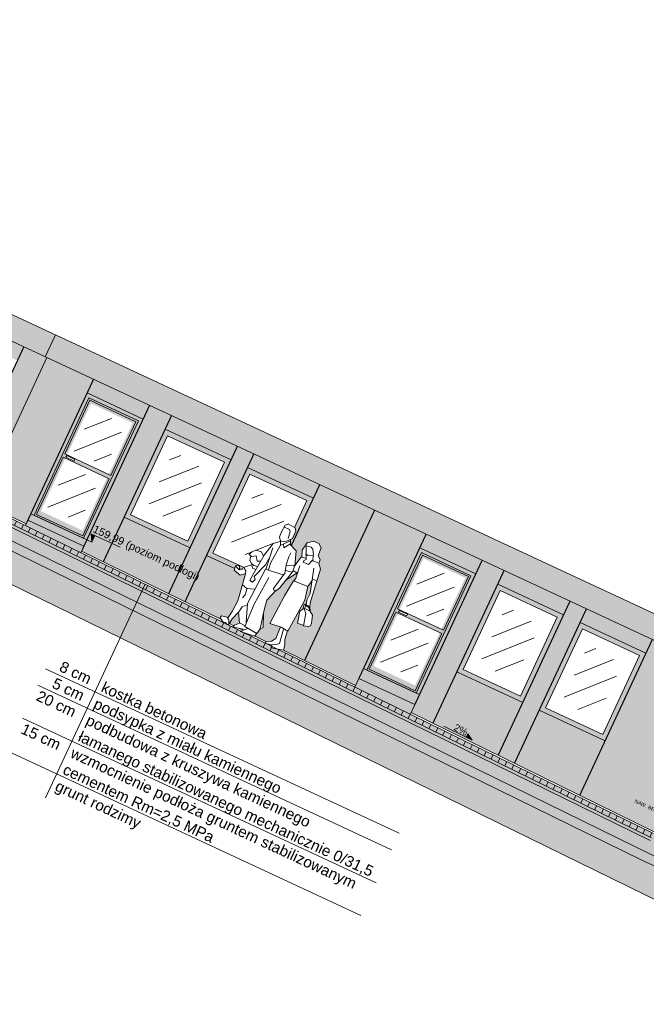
# Model space of a CAD drawing. Header units: millimetres. Extents: x 1962 to 3194, y -795 to -219.
# Tile 103 of 256: x 2353 to 2364, y -432 to -416. Entities that reach past the tile are written whole.
import ezdxf

# ---------------------------------------------------------------- set-up
doc = ezdxf.new("R2010")
doc.units = ezdxf.units.MM
doc.layers.get('0').update_dxf_attribs({"lineweight": 5})
for name, color, linetype, lineweight in [('A_elewacje kolorystyka', 252, 'Continuous', 9), ('A_flagi przekrojowe', 92, 'Continuous', 9), ('A_hatch nawierzchnia', 253, 'Continuous', 9), ('A_hatch przekroje', 125, 'Continuous', 9), ('A_koty wysokośc.', 53, 'Continuous', 9), ('A_ludzie', 53, 'Continuous', 9), ('A_obiekty trybuny', 126, 'Continuous', 9), ('A_przekrojowe', 42, 'Continuous', 9), ('A_widok', 142, 'Continuous', 9)]:
    doc.layers.add(name, color=color, linetype=linetype, lineweight=lineweight)
doc.styles.get("Standard").update_dxf_attribs({"font": 'arial.ttf'})

# ---------------------------------------------------------------- blocks, each defined once
blk = doc.blocks.new('zw$572')
at = {"layer": 'A_koty wysokośc.'}
h = blk.add_hatch(color=256, dxfattribs=at)
h.dxf.hatch_style = 1
h.paths.add_polyline_path([(0.12, 0.072), (0, 0), (0.12, 0)])
blk.add_line((0.12, 0), (0.578, 0), dxfattribs=at)
blk.add_lwpolyline([(0.12, 0), (0.12, 0.072), (0, 0), (0.12, 0)], close=True, dxfattribs=at)
blk = doc.blocks.new('zw$CA91')
at = {"layer": 'A_koty wysokośc.'}
h = blk.add_hatch(color=256, dxfattribs=at)
h.dxf.hatch_style = 1
h.paths.add_polyline_path([(-0.45, 0.75), (0, 0), (0, 0.75)])
blk.add_lwpolyline([(2.87, 0.75), (-0.45, 0.75), (0, 0), (0, 0.75)], dxfattribs=at)
blk = doc.blocks.new('zw$607D')
at = {"layer": 'A_elewacje kolorystyka'}
h = blk.add_hatch(color=256, dxfattribs=at)
h.dxf.hatch_style = 1
h.paths.add_polyline_path([(-21.253, 3.275), (-21.253, 2.875), (-21.223, 2.875), (-18.695, 2.875), (-18.695, 3.275)])
h = blk.add_hatch(color=256, dxfattribs=at)
h.dxf.hatch_style = 1
h.paths.add_polyline_path([(-18.665, 2.875), (-6.269, 2.875), (-6.239, 2.875), (-6.239, 3.275), (-18.695, 3.275), (-18.695, 2.875)])
h = blk.add_hatch(color=9, dxfattribs=at)
h.dxf.hatch_style = 1
h.paths.add_polyline_path([(-21.223, 2.875), (-18.695, 2.875), (-18.665, 2.875), (-18.665, 0.425), (-18.765, 0.425), (-18.765, 1.325), (-18.815, 1.325), (-18.815, 1.3, 1), (-18.865, 1.3, 1), (-18.815, 1.3), (-18.815, 1.15, 1), (-18.865, 1.15, 1), (-18.815, 1.15), (-18.815, 0.425), (-19.085, 0.425), (-19.085, 2.625), (-20.105, 2.625), (-20.105, 0.425), (-20.165, 0.425), (-20.165, 0.289), (-21.223, 0.31)])
h = blk.add_hatch(color=9, dxfattribs=at)
h.dxf.hatch_style = 1
h.paths.add_polyline_path([(-18.665, 0.427), (-18.665, 0.259), (-17.816, 0.242), (-17.816, 0.309), (-17.816, 0.427), (-17.816, 2.627), (-17.816, 2.877), (-18.665, 2.877)])
h = blk.add_hatch(color=9, dxfattribs=at)
h.dxf.hatch_style = 1
h.paths.add_polyline_path([(-17.816, 2.627), (-16.796, 2.627), (-16.796, 2.877), (-17.816, 2.877)])
h = blk.add_hatch(color=9, dxfattribs=at)
h.dxf.hatch_style = 1
h.paths.add_polyline_path([(-16.796, 2.627), (-16.796, 0.427), (-16.796, 0.309), (-16.796, 0.221), (-16.396, 0.213), (-16.396, 1.027), (-16.396, 2.627), (-16.396, 2.877), (-16.796, 2.877)])
h = blk.add_hatch(color=9, dxfattribs=at)
h.dxf.hatch_style = 1
h.paths.add_polyline_path([(-16.396, 2.627), (-15.196, 2.627), (-15.196, 2.877), (-16.396, 2.877)])
h = blk.add_hatch(color=9, dxfattribs=at)
h.dxf.hatch_style = 1
h.paths.add_polyline_path([(-15.196, 2.627), (-15.196, 1.027), (-15.196, 0.189), (-14.896, 0.183), (-14.896, 1.027), (-14.896, 2.627), (-14.896, 2.877), (-15.196, 2.877)])
h = blk.add_hatch(color=9, dxfattribs=at)
h.dxf.hatch_style = 1
h.paths.add_polyline_path([(-14.896, 2.627), (-13.696, 2.627), (-13.696, 2.877), (-14.896, 2.877)])
h = blk.add_hatch(color=9, dxfattribs=at)
h.dxf.hatch_style = 1
h.paths.add_polyline_path([(-13.696, 2.877), (-12.696, 2.877), (-12.696, 0.139), (-13.085, 0.147), (-13.1, 0.227), (-13.139, 0.315), (-13.159, 0.461), (-13.149, 0.459), (-13.115, 1.041), (-13.161, 1.266), (-13.141, 1.388), (-13.078, 1.178), (-13.084, 1.054), (-13.062, 0.982), (-13.072, 0.983), (-13.094, 0.977), (-13.078, 0.905), (-13.11, 0.843), (-13.062, 0.646), (-12.954, 0.656), (-12.953, 0.651), (-12.879, 0.672), (-12.85, 0.698), (-12.853, 0.744), (-12.895, 0.868), (-12.965, 0.915), (-12.956, 0.915), (-12.988, 0.976), (-12.994, 0.976), (-13.013, 1.039), (-13.097, 1.614), (-13.161, 1.691), (-13.164, 1.753), (-13.226, 1.805), (-13.235, 1.94), (-13.299, 1.991), (-13.396, 1.986), (-13.479, 1.919), (-13.502, 1.774), (-13.459, 1.662), (-13.466, 1.66), (-13.504, 1.491), (-13.585, 1.722), (-13.696, 1.765), (-13.696, 2.627)])
h = blk.add_hatch(color=9, dxfattribs=at)
h.dxf.hatch_style = 1
h.paths.add_polyline_path([(-12.696, 0.139), (-11.758, 0.12), (-11.758, 0.248), (-11.758, 0.427), (-11.758, 2.627), (-11.758, 2.877), (-12.696, 2.877)])
h = blk.add_hatch(color=9, dxfattribs=at)
h.dxf.hatch_style = 1
h.paths.add_polyline_path([(-11.758, 2.627), (-10.738, 2.627), (-10.738, 2.877), (-11.758, 2.877)])
h = blk.add_hatch(color=9, dxfattribs=at)
h.dxf.hatch_style = 1
h.paths.add_polyline_path([(-10.738, 2.627), (-10.738, 0.427), (-10.738, 0.248), (-10.738, 0.1), (-10.338, 0.092), (-10.338, 1.027), (-10.338, 2.627), (-10.338, 2.877), (-10.738, 2.877)])
h = blk.add_hatch(color=9, dxfattribs=at)
h.dxf.hatch_style = 1
h.paths.add_polyline_path([(-10.338, 2.627), (-9.138, 2.627), (-9.138, 2.877), (-10.338, 2.877)])
h = blk.add_hatch(color=9, dxfattribs=at)
h.dxf.hatch_style = 1
h.paths.add_polyline_path([(-9.138, 2.627), (-9.138, 1.027), (-9.138, 0.068), (-8.838, 0.062), (-8.838, 1.027), (-8.838, 2.627), (-8.838, 2.877), (-9.138, 2.877)])
h = blk.add_hatch(color=9, dxfattribs=at)
h.dxf.hatch_style = 1
h.paths.add_polyline_path([(-8.838, 2.627), (-7.638, 2.627), (-7.638, 2.877), (-8.838, 2.877)])
h = blk.add_hatch(color=9, dxfattribs=at)
h.dxf.hatch_style = 1
h.paths.add_polyline_path([(-7.638, 2.627), (-7.638, 1.027), (-7.638, 0.037), (-6.269, 0.01), (-6.269, 2.877), (-7.638, 2.877)])
h = blk.add_hatch(color=251, dxfattribs=at)
h.dxf.hatch_style = 1
h.paths.add_polyline_path([(-17.816, 0.425), (-17.816, 2.625), (-16.796, 2.625), (-16.796, 0.425), (-16.856, 0.425), (-16.856, 2.565), (-17.756, 2.565), (-17.756, 0.425)])
h = blk.add_hatch(color=251, dxfattribs=at)
h.dxf.hatch_style = 1
h.paths.add_polyline_path([(-16.396, 1.025), (-16.396, 2.625), (-15.196, 2.625), (-15.196, 1.025)])
h.paths.add_polyline_path([(-16.316, 2.545), (-16.316, 1.105), (-15.276, 1.105), (-15.276, 2.545)], flags=16)
h.paths.add_polyline_path([(-16.296, 2.525), (-16.296, 1.125), (-15.296, 1.125), (-15.296, 2.525)], flags=0)
h = blk.add_hatch(color=251, dxfattribs=at)
h.dxf.hatch_style = 1
h.paths.add_polyline_path([(-14.896, 1.027), (-14.896, 2.627), (-13.696, 2.627), (-13.696, 1.765), (-13.726, 1.776), (-13.72, 1.784), (-13.743, 1.831), (-13.753, 1.852), (-13.726, 1.882), (-13.726, 2.012), (-13.765, 2.059), (-13.776, 2.06), (-13.776, 2.547), (-14.816, 2.547), (-14.816, 1.107), (-14.251, 1.107), (-14.26, 1.094), (-14.26, 1.073), (-14.298, 1.052), (-14.304, 1.044), (-14.324, 1.089), (-14.35, 1.099), (-14.389, 1.073), (-14.383, 1.027)])
h = blk.add_hatch(color=251, dxfattribs=at)
h.dxf.hatch_style = 1
h.paths.add_polyline_path([(-11.758, 0.425), (-11.758, 2.625), (-10.738, 2.625), (-10.738, 0.425), (-10.798, 0.425), (-10.798, 2.565), (-11.698, 2.565), (-11.698, 0.425)])
h.paths.add_polyline_path([(-11.658, 0.505), (-11.658, 2.525), (-10.838, 2.525), (-10.838, 0.505)])
h.paths.add_polyline_path([(-11.628, 0.535), (-11.628, 1.495), (-10.868, 1.495), (-10.868, 0.535)], flags=16)
h.paths.add_polyline_path([(-11.628, 2.495), (-11.628, 1.555), (-10.868, 1.555), (-10.868, 2.495)], flags=16)
h.paths.add_polyline_path([(-11.608, 1.545), (-11.608, 1.515), (-11.458, 1.515), (-11.458, 1.545)], flags=16)
h = blk.add_hatch(color=251, dxfattribs=at)
h.dxf.hatch_style = 1
h.paths.add_polyline_path([(-10.338, 1.025), (-10.338, 2.625), (-9.138, 2.625), (-9.138, 1.025)])
h.paths.add_polyline_path([(-10.258, 2.545), (-10.258, 1.105), (-9.218, 1.105), (-9.218, 2.545)], flags=16)
h.paths.add_polyline_path([(-10.238, 2.525), (-10.238, 1.125), (-9.238, 1.125), (-9.238, 2.525)], flags=0)
h = blk.add_hatch(color=251, dxfattribs=at)
h.dxf.hatch_style = 1
h.paths.add_polyline_path([(-8.838, 1.025), (-8.838, 2.625), (-7.638, 2.625), (-7.638, 1.025)])
h.paths.add_polyline_path([(-8.758, 2.545), (-8.758, 1.105), (-7.718, 1.105), (-7.718, 2.545)], flags=16)
h.paths.add_polyline_path([(-8.738, 2.525), (-8.738, 1.125), (-7.738, 1.125), (-7.738, 2.525)], flags=0)
h = blk.add_hatch(color=251, dxfattribs=at)
h.dxf.hatch_style = 1
h.paths.add_polyline_path([(-16.856, 0.425), (-16.856, 2.565), (-17.756, 2.565), (-17.756, 0.425)])
h.paths.add_polyline_path([(-17.716, 0.505), (-17.716, 2.525), (-16.896, 2.525), (-16.896, 0.505)], flags=16)
h.paths.add_polyline_path([(-17.716, 0.505), (-17.716, 2.525), (-16.896, 2.525), (-16.896, 0.505)], flags=0)
h.paths.add_polyline_path([(-17.686, 0.535), (-17.686, 1.495), (-16.926, 1.495), (-16.926, 0.535)], flags=0)
h.paths.add_polyline_path([(-17.686, 0.535), (-17.686, 1.495), (-16.926, 1.495), (-16.926, 0.535)], flags=0)
h.paths.add_polyline_path([(-17.686, 2.495), (-17.686, 1.555), (-16.926, 1.555), (-16.926, 2.495)], flags=0)
h.paths.add_polyline_path([(-17.686, 2.495), (-17.686, 1.555), (-16.926, 1.555), (-16.926, 2.495)], flags=0)
h.paths.add_polyline_path([(-17.666, 1.515), (-17.666, 1.545), (-17.516, 1.545), (-17.516, 1.515)], flags=0)
h.paths.add_polyline_path([(-17.666, 1.515), (-17.666, 1.545), (-17.516, 1.545), (-17.516, 1.515)], flags=0)
h = blk.add_hatch(color=251, dxfattribs=at)
h.dxf.hatch_style = 1
h.paths.add_polyline_path([(-17.716, 0.505), (-17.716, 2.525), (-16.896, 2.525), (-16.896, 0.505)])
h.paths.add_polyline_path([(-17.686, 0.535), (-17.686, 1.495), (-16.926, 1.495), (-16.926, 0.535)], flags=16)
h.paths.add_polyline_path([(-17.686, 2.495), (-17.686, 1.555), (-16.926, 1.555), (-16.926, 2.495)], flags=16)
h.paths.add_polyline_path([(-17.666, 1.545), (-17.666, 1.515), (-17.516, 1.515), (-17.516, 1.545)], flags=16)
h = blk.add_hatch(color=251, dxfattribs=at)
h.dxf.hatch_style = 1
h.paths.add_polyline_path([(-10.798, 0.425), (-10.798, 2.565), (-11.698, 2.565), (-11.698, 0.425)])
h.paths.add_polyline_path([(-11.658, 0.505), (-11.658, 2.525), (-10.838, 2.525), (-10.838, 0.505)], flags=16)
h.paths.add_polyline_path([(-11.658, 0.505), (-11.658, 2.525), (-10.838, 2.525), (-10.838, 0.505)], flags=0)
h.paths.add_polyline_path([(-11.628, 0.535), (-11.628, 1.495), (-10.868, 1.495), (-10.868, 0.535)], flags=0)
h.paths.add_polyline_path([(-11.628, 0.535), (-11.628, 1.495), (-10.868, 1.495), (-10.868, 0.535)], flags=0)
h.paths.add_polyline_path([(-11.628, 2.495), (-11.628, 1.555), (-10.868, 1.555), (-10.868, 2.495)], flags=0)
h.paths.add_polyline_path([(-11.628, 2.495), (-11.628, 1.555), (-10.868, 1.555), (-10.868, 2.495)], flags=0)
h.paths.add_polyline_path([(-11.608, 1.515), (-11.608, 1.545), (-11.458, 1.545), (-11.458, 1.515)], flags=0)
h.paths.add_polyline_path([(-11.608, 1.515), (-11.608, 1.545), (-11.458, 1.545), (-11.458, 1.515)], flags=0)
h = blk.add_hatch(color=9, dxfattribs=at)
h.dxf.hatch_style = 1
h.paths.add_polyline_path([(-13.682, 0.779), (-13.618, 0.98), (-13.611, 0.982), (-13.576, 1.048), (-13.536, 1.212), (-13.412, 1.405), (-13.399, 1.308), (-13.409, 1.251), (-13.416, 1.251), (-13.45, 0.967), (-13.473, 0.449), (-13.294, 0.473), (-13.28, 0.263), (-13.325, 0.195), (-13.409, 0.154), (-13.409, 0.153), (-13.607, 0.157), (-13.6, 0.217), (-13.585, 0.288), (-13.547, 0.344), (-13.643, 0.559), (-13.656, 0.614)])
h = blk.add_hatch(color=9, dxfattribs=at)
h.dxf.hatch_style = 1
h.paths.add_polyline_path([(-15.196, 0.189), (-15.196, 1.027), (-16.396, 1.027), (-16.396, 0.213)])
h = blk.add_hatch(color=9, dxfattribs=at)
h.dxf.hatch_style = 1
h.paths.add_polyline_path([(-14.223, 0.17), (-14.257, 0.193), (-14.25, 0.224), (-14.151, 0.243), (-14.141, 0.245), (-14.119, 0.364), (-14.109, 0.566), (-14.155, 0.835), (-14.186, 1.021), (-14.188, 1.028), (-14.257, 0.964), (-14.379, 1), (-14.383, 1.027), (-14.896, 1.027), (-14.896, 0.183)])
h = blk.add_hatch(color=9, dxfattribs=at)
h.dxf.hatch_style = 1
h.paths.add_polyline_path([(-9.138, 0.068), (-9.138, 1.027), (-10.338, 1.027), (-10.338, 0.092)])
h = blk.add_hatch(color=9, dxfattribs=at)
h.dxf.hatch_style = 1
h.paths.add_polyline_path([(-7.638, 0.037), (-7.638, 1.027), (-8.838, 1.027), (-8.838, 0.062)])
h = blk.add_hatch(color=251, dxfattribs=at)
h.dxf.hatch_style = 1
h.paths.add_polyline_path([(-17.816, 0.307), (-16.796, 0.307), (-16.796, 0.425), (-16.856, 0.425), (-17.756, 0.425), (-17.816, 0.425)])
h = blk.add_hatch(color=9, dxfattribs=at)
h.dxf.hatch_style = 1
h.paths.add_polyline_path([(-13.995, 0.165), (-13.99, 0.177), (-13.929, 0.245), (-14.02, 0.401), (-14.07, 0.255), (-14.08, 0.167)])
h = blk.add_hatch(color=251, dxfattribs=at)
h.dxf.hatch_style = 1
h.paths.add_polyline_path([(-11.758, 0.246), (-10.738, 0.246), (-10.738, 0.425), (-10.798, 0.425), (-11.698, 0.425), (-11.758, 0.425)])
h = blk.add_hatch(color=251, dxfattribs=at)
h.dxf.hatch_style = 1
h.paths.add_polyline_path([(-16.796, 0.189), (-16.796, 0.219), (-16.796, 0.307), (-17.816, 0.307), (-17.816, 0.239), (-17.816, 0.209)])
h = blk.add_hatch(color=251, dxfattribs=at)
h.dxf.hatch_style = 1
h.paths.add_polyline_path([(-10.738, 0.067), (-10.738, 0.097), (-10.738, 0.246), (-11.758, 0.246), (-11.758, 0.118), (-11.758, 0.088)])
at = {"layer": 'A_hatch nawierzchnia'}
h = blk.add_hatch(color=253, dxfattribs=at)
h.dxf.hatch_style = 2
h.paths.add_polyline_path([(-24.209, 0.34), (-24.209, 0.26), (-6.269, -0.1), (-6.269, -0.03), (-6.269, -0.02)])
at = {"layer": 'A_hatch przekroje'}
h = blk.add_hatch(dxfattribs=at)
h.set_pattern_fill('EARTH2', color=256, scale=0.03, angle=69.9782, style=2)
h.set_pattern_definition([(225, (-78.4693, 4.5083), (1e-16, -1.077631), [0.3429, -0.4191]), (225, (-78.2268, 4.2658), (1e-16, -1.077631), [0.3429, -0.4191]), (225, (-78.2861, 4.3251), (1e-16, -1.077631), [0.35052, -0.41148]), (225, (-78.34535, 4.3843), (1e-16, -1.077631), [0.35052, -0.41148]), (225, (-78.4046, 4.4436), (1e-16, -1.077631), [0.35052, -0.41148]), (225, (-78.4046, 4.9824), (1e-16, -1.077631), [0.3429, -0.4191]), (225, (-78.34535, 4.92315), (1e-16, -1.077631), [0.3429, -0.4191]), (225, (-78.2861, 4.8639), (1e-16, -1.077631), [0.3429, -0.4191]), (225, (-78.2268, 4.8046), (1e-16, -1.077631), [0.3429, -0.4191]), (225, (-78.4693, 5.0471), (1e-16, -1.077631), [0.3429, -0.4191]), (315, (-78.98654, 4.5298), (1.077631, 0), [0.3429, -0.4191]), (315, (-78.7387, 4.7777), (1.077631, 0), [0.3429, -0.4191]), (315, (-78.80334, 4.713), (1.077631, 0), [0.3429, -0.4191]), (315, (-78.8626, 4.65374), (1.077631, 0), [0.3429, -0.4191]), (315, (-78.9219, 4.5945), (1.077631, 0), [0.3429, -0.4191]), (315, (-78.3831, 4.5945), (1.077631, 0), [0.35052, -0.41148]), (315, (-78.3238, 4.65374), (1.077631, 0), [0.35052, -0.41148]), (315, (-78.2645, 4.713), (1.077631, 0), [0.35052, -0.41148]), (315, (-78.1999, 4.7777), (1.077631, 0), [0.3429, -0.4191]), (315, (-78.4423, 4.5352), (1.077631, 0), [0.3429, -0.4191])])
h.paths.add_polyline_path([(-131.381, -0.95), (-128.549, -0.95), (-128.169, -0.671), (-127.401, -0.661), (-127.119, -0.929), (-126.319, -0.929), (-125.791, -0.54), (-24.028, -0.54), (-23.619, -0.929), (-22.819, -0.929), (-22.474, -0.674), (-5.389, -1.01), (-4.884, -0.5), (-0.615, -0.5), (-0.12, 0), (-5.989, 0), (-5.989, 0.02), (-6.069, 0.02), (-6.069, -0.03), (-6.269, -0.03), (-6.269, -0.11), (-6.069, -0.11), (-6.069, -0.16), (-6.069, -0.28), (-6.098, -0.299), (-6.109, -0.36), (-5.889, -0.36), (-5.889, -0.5), (-6.258, -0.5), (-24.369, -0.137), (-24.369, -0.04), (-24.109, -0.04), (-24.109, 0.09), (-24.209, 0.24), (-24.209, 0.34), (-24.269, 0.34), (-24.269, 0.24), (-24.369, 0.09), (-24.369, 0.047), (-26.825, -0.004), (-26.825, -0.264), (-27.085, -0.264), (-27.085, -0.004), (-30.312, 0.063), (-33.538, -0.004), (-33.538, -0.264), (-33.798, -0.264), (-33.798, -0.004), (-35.918, 0.04), (-38.038, -0.004), (-38.038, -0.264), (-38.298, -0.264), (-38.298, -0.004), (-40.418, 0.04), (-42.538, -0.004), (-42.538, -0.264), (-42.798, -0.264), (-42.798, -0.004), (-44.918, 0.04), (-47.038, -0.004), (-47.038, -0.264), (-47.298, -0.264), (-47.298, -0.004), (-49.418, 0.04), (-51.538, -0.004), (-51.538, -0.264), (-51.798, -0.264), (-51.798, -0.004), (-53.918, 0.04), (-56.038, -0.004), (-56.038, -0.264), (-56.298, -0.264), (-56.298, -0.004), (-58.418, 0.04), (-60.538, -0.004), (-60.538, -0.264), (-60.798, -0.264), (-60.798, -0.004), (-62.918, 0.04), (-65.038, -0.004), (-65.038, -0.264), (-65.298, -0.264), (-65.298, -0.004), (-67.418, 0.04), (-69.538, -0.004), (-69.538, -0.264), (-69.798, -0.264), (-69.798, -0.004), (-71.918, 0.04), (-74.038, -0.004), (-74.038, -0.264), (-74.298, -0.264), (-74.298, -0.004), (-76.418, 0.04), (-78.538, -0.004), (-78.538, -0.264), (-78.798, -0.264), (-78.798, -0.004), (-80.918, 0.04), (-83.038, -0.004), (-83.038, -0.264), (-83.298, -0.264), (-83.298, -0.004), (-85.418, 0.04), (-87.538, -0.004), (-87.538, -0.264), (-87.798, -0.264), (-87.798, -0.004), (-89.918, 0.04), (-92.038, -0.004), (-92.038, -0.264), (-92.298, -0.264), (-92.298, -0.004), (-94.418, 0.04), (-96.538, -0.004), (-96.538, -0.264), (-96.798, -0.264), (-96.798, -0.004), (-98.918, 0.04), (-101.038, -0.004), (-101.038, -0.264), (-101.298, -0.264), (-101.298, -0.004), (-103.418, 0.04), (-105.538, -0.004), (-105.538, -0.264), (-105.798, -0.264), (-105.798, -0.004), (-107.918, 0.04), (-110.038, -0.004), (-110.038, -0.264), (-110.298, -0.264), (-110.298, -0.004), (-112.418, 0.04), (-114.538, -0.004), (-114.538, -0.264), (-114.798, -0.264), (-114.798, -0.004), (-116.918, 0.04), (-119.038, -0.004), (-119.038, -0.264), (-119.298, -0.264), (-119.298, -0.004), (-121.418, 0.04), (-123.538, -0.004), (-123.538, -0.264), (-123.798, -0.264), (-123.798, -0.004), (-125.569, 0.033), (-125.569, 0.09), (-125.669, 0.24), (-125.669, 0.34), (-125.729, 0.34), (-125.729, 0.24), (-125.829, 0.09), (-125.829, 0.038), (-125.829, -0.04), (-125.569, -0.04), (-125.569, -0.137), (-128.149, -0.183), (-128.149, -0.08), (-127.929, -0.08), (-127.941, -0.019), (-127.969, 0), (-127.969, 0.3), (-128.049, 0.3), (-128.049, 0.27), (-132.649, 0.27)])
h.paths.add_polyline_path([(-128.149, -0.08), (-128.109, 0.2), (-128.049, 0.2), (-128.049, 0), (-128.049, -0.019), (-127.941, -0.019), (-127.929, -0.08)], flags=16)
h = blk.add_hatch(dxfattribs=at)
h.set_pattern_fill('LINE', color=256, scale=0.04, angle=113.9782, style=2)
h.set_pattern_definition([(89, (-163.44908, -3.11519), (-0.12698066, 0.00221646), [])])
h.paths.add_polyline_path([(-6.269, -0.1), (-24.209, 0.26), (-24.209, 0.295), (-24.209, 0.34), (-6.269, -0.02)])
h = blk.add_hatch(dxfattribs=at)
h.set_pattern_fill('CONC', color=256, scale=0.005, angle=245.0218, style=2)
h.set_pattern_definition([(220.04361, (-163.48915, -3.25503), (0.08170805, -0.09722548), [0, -0.127]), (220.04361, (-163.51872, -3.22182), (0.08170805, -0.09722548), [0, -0.127]), (220.04361, (-163.47751, -3.27677), (0.08170805, -0.09722548), [0, -0.127]), (198.242212, (-163.452286, -3.204146), (-0.3733845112, -0.1478987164), [0.01367828, -0.67023767]), (76.913512, (-163.465277, -3.208428), (-0.1282603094, -0.439575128), [0.00635, -0.62865]), (350.644912, (-163.463839, -3.202243), (-0.976375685, 0.1748124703), [0.01170876, -1.15917332]), (66.60871, (-163.44156, -3.16361), (0.015517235, 0.178933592), [0.00283985, -0.28114079]), (186.353512, (-163.440432, -3.161006), (-0.276159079, -0.066190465), [0.00457911, -0.45332599]), (328.478512, (-163.444983, -3.161513), (0.260641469, -0.112743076), [0.00401612, -0.39759318]), (85.04361, (-163.511955, -3.20618), (-0.08170808, 0.09722551), [0.0053881, -0.17421695]), (220.04361, (-163.51149, -3.20082), (-0.01551742, -0.17893353), [0.00762, -0.11938]), (355.04361, (-163.51732, -3.20572), (0.09722551, 0.08170808), [0.0053881, -0.17421695]), (111.608712, (-163.447994, -3.258602), (0.066190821, -0.276158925), [0.00401612, -0.39759318]), (220.04361, (-163.44947, -3.25487), (-0.01551742, -0.17893353), [0.00635, -0.12065]), (3.173712, (-163.454335, -3.258954), (0.455092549, 0.0506731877), [0.00635, -0.62865]), (73.733712, (-163.395648, -3.21627), (-0.112742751, -0.260641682), [0.00457911, -0.45332599]), (201.608712, (-163.394365, -3.211874), (0.276158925, 0.066190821), [0.00803224, -0.39357706]), (346.913512, (-163.401833, -3.214832), (-0.439575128, 0.1282603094), [0.00635, -0.62865]), (220.04361, (-163.42711, -3.23608), (0.08170805, -0.09722548), [0, -0.127]), (220.04361, (-163.4221, -3.18874), (0.08170805, -0.09722548), [0, -0.127]), (220.04361, (-163.47956, -3.17564), (0.08170805, -0.09722548), [0, -0.127]), (220.04361, (-163.48048, -3.22784), (0.08170805, -0.09722548), [0, -0.127]), (220.04361, (-163.4384, -3.22067), (0.08170805, -0.09722548), [0, -0.127]), (220.04361, (-163.41455, -3.20562), (0.08170805, -0.09722548), [0, -0.127]), (220.04361, (-163.42821, -3.20714), (0.08170805, -0.09722548), [0, -0.127]), (220.04361, (-163.44393, -3.18053), (0.08170805, -0.09722548), [0, -0.127]), (220.04361, (-163.41733, -3.16481), (0.08170805, -0.09722548), [0, -0.127]), (220.04361, (-163.3995, -3.18799), (0.08170805, -0.09722548), [0, -0.127]), (220.04361, (-163.37861, -3.20693), (0.08170805, -0.09722548), [0, -0.127]), (220.04361, (-163.40548, -3.23615), (0.08170805, -0.09722548), [0, -0.127]), (220.04361, (-163.4236, -3.25801), (0.08170805, -0.09722548), [0, -0.127]), (220.04361, (-163.4609, -3.28272), (0.08170805, -0.09722548), [0, -0.127]), (220.04361, (-163.4629, -3.23297), (0.08170805, -0.09722548), [0, -0.127]), (220.04361, (-163.43847, -3.2423), (0.08170805, -0.09722548), [0, -0.127]), (220.04361, (-163.48547, -3.20217), (0.08170805, -0.09722548), [0, -0.127]), (220.04361, (-163.46038, -3.1728), (0.08170805, -0.09722548), [0, -0.127]), (220.04361, (-163.50753, -3.17592), (0.08170805, -0.09722548), [0, -0.127]), (220.04361, (-163.47054, -3.15479), (0.08170805, -0.09722548), [0, -0.127]), (220.04361, (-163.44188, -3.12573), (0.08170805, -0.09722548), [0, -0.127]), (220.04361, (-163.45763, -3.13067), (0.08170805, -0.09722548), [0, -0.127]), (220.04361, (-163.44717, -3.1451), (0.08170805, -0.09722548), [0, -0.127]), (220.04361, (-163.52538, -3.18429), (0.08170805, -0.09722548), [0, -0.127]), (220.04361, (-163.50355, -3.23395), (0.08170805, -0.09722548), [0, -0.127]), (220.04361, (-163.47417, -3.25904), (0.08170805, -0.09722548), [0, -0.127]), (220.04361, (-163.48828, -3.15145), (0.08170805, -0.09722548), [0, -0.127])])
h.paths.add_polyline_path([(-24.209, 0.24), (-24.209, 0.26), (-6.269, -0.1), (-6.269, -0.11), (-6.069, -0.11), (-6.069, -0.16), (-6.269, -0.16), (-6.269, -0.15), (-24.189, 0.21)])
h = blk.add_hatch(dxfattribs=at)
h.set_pattern_fill('CONCRE', color=256, scale=0.008, angle=245.0218, style=2)
h.set_pattern_definition([(220.04361, (-163.44908, -3.11519), (-0.02482788, -0.28629365), [0.0254, -0.1778]), (310.04361, (-163.44908, -3.11519), (0.28629365, -0.02482788), [0.0254, -0.1778]), (355.04361, (-163.46852, -3.13153), (0.15556077, 0.13073289), [0.03592103, -0.25144718]), (220.04361, (-163.39499, -3.21903), (-0.02482788, -0.28629365), [0.0254, -0.1778]), (265.04361, (-163.41288, -3.21748), (0.13073289, -0.15556077), [0.0179605, -0.26940768]), (355.04361, (-163.41288, -3.21748), (0.15556077, 0.13073289), [0.0179605, -0.26940768]), (220.04361, (-163.42064, -3.30695), (-0.02482788, -0.28629365), [0.03592103, -0.16727897]), (265.04361, (-163.42064, -3.30695), (0.13073289, -0.15556077), [0.0254, -0.2619682]), (355.04361, (-163.44814, -3.33006), (0.15556077, 0.13073289), [0.0254, -0.2619682]), (310.04361, (-163.52334, -3.24396), (0.28629365, -0.02482788), [0.0254, -0.1778]), (265.04361, (-163.52334, -3.24396), (0.13073289, -0.15556077), [0.0179605, -0.26940768]), (355.04361, (-163.5249, -3.26185), (0.15556077, 0.13073289), [0.0179605, -0.26940768]), (220.04361, (-163.43584, -3.17042), (-0.02482788, -0.28629365), [0.0127, -0.17018]), (220.04361, (-163.51983, -3.30736), (-0.02482788, -0.28629365), [0.0127, -0.17018]), (310.04361, (-163.45487, -3.28595), (0.28629365, -0.02482788), [0.0127, -0.17018]), (355.04361, (-163.54786, -3.21479), (0.15556077, 0.13073289), [0.0179605, -0.26940768]), (355.04361, (-163.38992, -3.26454), (0.15556077, 0.13073289), [0.0179605, -0.26940768]), (265.04361, (-163.4791, -3.22751), (0.13073289, -0.15556077), [0.0179605, -0.26940768]), (310.04361, (-163.48621, -3.17957), (0.28629365, -0.02482788), [0.003175, -0.200025]), (310.04361, (-163.43835, -3.25133), (0.28629365, -0.02482788), [0.003175, -0.200025]), (310.04361, (-163.4888, -3.33934), (0.28629365, -0.02482788), [0.003175, -0.200025]), (310.04361, (-163.56068, -3.25875), (0.28629365, -0.02482788), [0.003175, -0.200025])])
h.paths.add_polyline_path([(-24.109, 0.008), (-24.109, 0.09), (-24.189, 0.21), (-6.269, -0.15), (-6.269, -0.16), (-6.069, -0.16), (-6.069, -0.28), (-6.098, -0.299), (-6.108, -0.353)])
h = blk.add_hatch(dxfattribs=at)
h.set_pattern_fill('ANSI36', color=256, scale=0.01, angle=24.9782, style=2)
h.set_pattern_definition([(45, (-163.449078, -3.115186), (0.01683798, 0.061739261), [0.079375, -0.015875, 0, -0.015875])])
h.paths.add_polyline_path([(-24.369, -0.137), (-6.258, -0.5), (-5.889, -0.5), (-5.889, -0.36), (-6.109, -0.36), (-6.108, -0.353), (-6.098, -0.299), (-5.989, -0.299), (-5.989, -0.28), (-6.069, -0.28), (-6.098, -0.299), (-6.108, -0.353), (-24.109, 0.008), (-24.109, -0.04), (-24.369, -0.04)])
at = {"layer": 'A_elewacje kolorystyka', "color": 251, "const_width": 0.02}
for points in [[(-19.085, 2.877), (-19.085, 0.427)], [(-17.816, 2.877), (-17.816, 0.259)], [(-16.796, 2.877), (-16.796, 0.259)], [(-16.396, 2.877), (-16.396, 0.213)], [(-15.196, 2.877), (-15.196, 0.189)], [(-14.896, 2.877), (-14.896, 0.183)], [(-13.696, 2.877), (-13.696, 1.765)], [(-12.696, 2.877), (-12.696, 0.139)], [(-11.758, 2.877), (-11.758, 0.259)], [(-10.738, 2.877), (-10.738, 0.259)], [(-10.338, 2.877), (-10.338, 0.092)], [(-9.138, 2.877), (-9.138, 0.068)], [(-8.838, 2.877), (-8.838, 0.062)], [(-7.638, 2.877), (-7.638, 0.037)]]:
    blk.add_lwpolyline(points, dxfattribs=at)
at = {"layer": 'A_flagi przekrojowe'}
for p, q in [((-15.617, 0.168), (-15.617, -3.728)), ((-16.517, -1.792), (-10.077, -1.792)), ((-16.517, -2.092), (-10.077, -2.092)), ((-16.517, -2.692), (-10.077, -2.692)), ((-16.517, -3.292), (-10.077, -3.292))]:
    blk.add_line(p, q, dxfattribs=at)
at = {"layer": 'A_hatch przekroje'}
blk.add_lwpolyline([(-132.649, 0.27), (-131.381, -0.95), (-128.549, -0.95), (-128.169, -0.671), (-127.401, -0.661), (-127.119, -0.929), (-126.319, -0.929), (-125.791, -0.54), (-24.028, -0.54), (-23.619, -0.929), (-22.819, -0.929), (-22.474, -0.674), (-5.389, -1.01), (-4.884, -0.5), (-0.615, -0.5), (-0.12, 0)], dxfattribs=at)
at = {"layer": 'A_koty wysokośc.'}
blk.add_line((-16.705, 0.427), (-16.796, 0.427), dxfattribs=at)
at = {"layer": 'A_ludzie'}
for p, q in [((-13.932, 2.028), (-13.939, 1.904)), ((-13.939, 1.991), (-13.836, 1.996)), ((-13.89, 2.064), (-13.932, 2.028)), ((-13.765, 2.059), (-13.897, 2.069)), ((-13.836, 1.996), (-13.813, 1.965)), ((-13.813, 1.965), (-13.791, 1.852)), ((-13.726, 2.012), (-13.765, 2.059)), ((-13.726, 1.882), (-13.726, 2.012)), ((-13.479, 1.919), (-13.396, 1.986)), ((-13.396, 1.986), (-13.299, 1.991)), ((-13.299, 1.991), (-13.235, 1.94)), ((-13.939, 1.904), (-13.932, 1.816)), ((-13.932, 1.816), (-13.89, 1.758)), ((-13.89, 1.758), (-13.807, 1.789)), ((-13.855, 1.701), (-13.743, 1.831)), ((-13.807, 1.789), (-13.726, 1.882)), ((-13.753, 1.852), (-13.72, 1.784)), ((-13.502, 1.774), (-13.479, 1.919)), ((-13.473, 1.862), (-13.389, 1.882)), ((-13.376, 1.66), (-13.473, 1.862)), ((-13.389, 1.882), (-13.348, 1.862)), ((-13.348, 1.862), (-13.299, 1.774)), ((-13.235, 1.94), (-13.226, 1.805)), ((-13.226, 1.805), (-13.164, 1.753)), ((-14.038, 1.432), (-13.984, 1.67)), ((-13.984, 1.67), (-13.88, 1.762)), ((-13.89, 1.753), (-13.859, 1.696)), ((-13.859, 1.696), (-13.884, 1.37)), ((-13.791, 1.681), (-13.826, 1.738)), ((-13.72, 1.784), (-13.791, 1.681)), ((-13.726, 1.776), (-13.585, 1.722)), ((-13.656, 1.577), (-13.653, 1.655)), ((-13.585, 1.722), (-13.502, 1.484)), ((-13.508, 1.473), (-13.466, 1.66)), ((-13.459, 1.662), (-13.502, 1.774)), ((-13.466, 1.66), (-13.396, 1.675)), ((-13.383, 1.733), (-13.425, 1.743)), ((-13.409, 1.624), (-13.376, 1.66)), ((-13.299, 1.774), (-13.383, 1.733)), ((-13.28, 1.686), (-13.306, 1.603)), ((-13.302, 1.774), (-13.267, 1.681)), ((-13.161, 1.691), (-13.28, 1.686)), ((-13.164, 1.753), (-13.161, 1.691)), ((-13.161, 1.691), (-13.097, 1.614)), ((-13.955, 1.603), (-13.935, 1.422)), ((-13.64, 1.443), (-13.656, 1.577)), ((-13.515, 1.484), (-13.64, 1.437)), ((-13.492, 1.391), (-13.505, 1.484)), ((-13.428, 1.52), (-13.399, 1.308)), ((-13.402, 1.603), (-13.409, 1.624)), ((-13.306, 1.603), (-13.402, 1.603)), ((-13.078, 1.178), (-13.2, 1.582)), ((-13.097, 1.614), (-13.013, 1.039)), ((-14.244, 1.399), (-14.263, 1.337)), ((-14.263, 1.337), (-14.215, 1.327)), ((-14.196, 1.451), (-14.244, 1.399)), ((-14.228, 1.33), (-14.212, 1.254)), ((-14.215, 1.327), (-14.154, 1.368)), ((-14.099, 1.461), (-14.196, 1.451)), ((-14.154, 1.368), (-14.099, 1.296)), ((-14.04, 1.411), (-14.099, 1.461)), ((-14.099, 1.296), (-14.048, 1.316)), ((-14.07, 1.044), (-14.038, 1.432)), ((-13.939, 1.422), (-13.951, 1.297)), ((-13.935, 1.422), (-13.91, 1.23)), ((-13.884, 1.37), (-13.868, 1.241)), ((-13.64, 1.437), (-13.598, 1.302)), ((-13.598, 1.302), (-13.608, 1.277)), ((-13.605, 1.354), (-13.502, 1.369)), ((-13.576, 1.048), (-13.492, 1.391)), ((-13.412, 1.405), (-13.536, 1.212)), ((-13.489, 1.401), (-13.421, 1.396)), ((-13.399, 1.308), (-13.409, 1.251)), ((-13.141, 1.388), (-13.161, 1.266)), ((-13.152, 1.417), (-13.068, 1.412)), ((-14.139, 1.212), (-14.241, 1.125)), ((-14.212, 1.254), (-14.167, 1.218)), ((-14.167, 1.218), (-14.119, 1.207)), ((-14.153, 1.2), (-14.119, 1.156)), ((-14.119, 1.207), (-14.051, 1.218)), ((-14.119, 1.156), (-14.058, 1.161)), ((-13.951, 1.297), (-14.035, 1.044)), ((-13.916, 1.23), (-13.948, 0.593)), ((-13.605, 1.271), (-13.916, 1.23)), ((-13.608, 1.277), (-13.663, 0.997)), ((-13.416, 1.251), (-13.45, 0.967)), ((-13.416, 1.251), (-13.161, 1.266)), ((-13.161, 1.266), (-13.115, 1.041)), ((-13.084, 1.054), (-13.078, 1.178)), ((-14.389, 1.073), (-14.35, 1.099)), ((-14.389, 1.073), (-14.379, 1)), ((-14.353, 1.052), (-14.389, 1.073)), ((-14.379, 1), (-14.257, 0.964)), ((-14.308, 1.037), (-14.353, 1.052)), ((-14.35, 1.099), (-14.324, 1.089)), ((-14.324, 1.089), (-14.304, 1.044)), ((-14.298, 1.052), (-14.308, 1.037)), ((-14.26, 1.073), (-14.298, 1.052)), ((-14.241, 1.125), (-14.26, 1.094)), ((-14.26, 1.094), (-14.26, 1.073)), ((-14.257, 0.964), (-14.189, 1.027)), ((-14.247, 1.099), (-14.199, 1.068)), ((-14.199, 1.068), (-14.186, 1.021)), ((-14.186, 1.021), (-14.109, 0.566)), ((-14.073, 0.956), (-14.07, 1.044)), ((-14.035, 1.044), (-14.003, 1.007)), ((-14.003, 1.007), (-14.022, 0.946)), ((-13.81, 1.131), (-13.846, 0.629)), ((-13.682, 0.779), (-13.614, 0.992)), ((-13.663, 0.997), (-13.646, 0.976)), ((-13.646, 0.976), (-13.611, 0.982)), ((-13.611, 0.982), (-13.576, 1.048)), ((-13.149, 0.459), (-13.115, 1.041)), ((-13.094, 0.977), (-13.072, 0.983)), ((-13.078, 0.905), (-13.094, 0.977)), ((-13.062, 0.982), (-13.084, 1.054)), ((-13.075, 0.993), (-13.056, 0.915)), ((-12.988, 0.976), (-13.072, 0.982)), ((-13.013, 1.039), (-12.994, 0.976)), ((-12.956, 0.915), (-12.991, 0.982)), ((-14.154, 0.835), (-14.064, 0.814)), ((-14.022, 0.946), (-14.073, 0.956)), ((-14.064, 0.814), (-13.948, 0.856)), ((-14.058, 0.819), (-14.042, 0.705)), ((-13.45, 0.967), (-13.473, 0.449)), ((-13.07, 0.908), (-13.11, 0.843)), ((-13.11, 0.843), (-13.062, 0.646)), ((-13.062, 0.91), (-13.078, 0.905)), ((-13.068, 0.972), (-13.001, 0.962)), ((-13.007, 0.848), (-13.062, 0.91)), ((-13.056, 0.915), (-12.956, 0.915)), ((-12.953, 0.651), (-13.007, 0.848)), ((-13.001, 0.962), (-12.975, 0.926)), ((-12.965, 0.915), (-12.895, 0.868)), ((-12.895, 0.868), (-12.853, 0.744)), ((-14.042, 0.705), (-14.064, 0.643)), ((-13.656, 0.614), (-13.682, 0.779)), ((-13.062, 0.646), (-12.949, 0.656)), ((-12.879, 0.672), (-12.953, 0.651)), ((-12.85, 0.698), (-12.879, 0.672)), ((-12.853, 0.744), (-12.85, 0.698)), ((-14.109, 0.566), (-14.119, 0.364)), ((-14.012, 0.467), (-14.006, 0.503)), ((-14.006, 0.503), (-13.942, 0.571)), ((-13.948, 0.593), (-13.833, 0.298)), ((-13.846, 0.629), (-13.829, 0.23)), ((-13.582, 0.303), (-13.656, 0.614)), ((-13.643, 0.559), (-13.547, 0.344)), ((-14.119, 0.364), (-14.141, 0.245)), ((-14.07, 0.255), (-14.019, 0.405)), ((-14.022, 0.405), (-13.929, 0.245)), ((-14.019, 0.405), (-14.012, 0.467)), ((-13.547, 0.344), (-13.585, 0.288)), ((-13.473, 0.449), (-13.277, 0.475)), ((-13.294, 0.473), (-13.28, 0.263)), ((-13.277, 0.475), (-13.149, 0.459)), ((-13.229, 0.459), (-13.19, 0.216)), ((-13.139, 0.315), (-13.159, 0.461)), ((-14.25, 0.224), (-14.257, 0.193)), ((-14.257, 0.193), (-14.189, 0.146)), ((-14.141, 0.245), (-14.25, 0.224)), ((-14.112, 0.218), (-14.154, 0.245)), ((-14.08, 0.146), (-14.112, 0.218)), ((-14.08, 0.162), (-14.07, 0.255)), ((-13.99, 0.177), (-14.003, 0.146)), ((-13.929, 0.245), (-13.99, 0.177)), ((-13.987, 0.141), (-13.833, 0.177)), ((-13.92, 0.245), (-13.839, 0.24)), ((-13.862, 0.122), (-13.775, 0.22)), ((-13.829, 0.23), (-13.602, 0.21)), ((-13.6, 0.217), (-13.608, 0.153)), ((-13.602, 0.21), (-13.582, 0.303)), ((-13.325, 0.195), (-13.409, 0.154)), ((-13.28, 0.263), (-13.325, 0.195)), ((-13.235, 0.18), (-13.312, 0.133)), ((-13.19, 0.216), (-13.235, 0.18)), ((-13.1, 0.227), (-13.139, 0.315)), ((-13.084, 0.144), (-13.1, 0.227)), ((-14.189, 0.146), (-14.131, 0.157)), ((-14.131, 0.157), (-14.112, 0.135)), ((-14.112, 0.135), (-14.08, 0.146)), ((-14.003, 0.146), (-13.987, 0.141)), ((-13.608, 0.153), (-13.862, 0.122)), ((-13.409, 0.154), (-13.396, 0.123)), ((-13.396, 0.123), (-13.293, 0.144)), ((-13.293, 0.144), (-13.283, 0.097)), ((-13.283, 0.097), (-13.084, 0.144))]:
    blk.add_line(p, q, dxfattribs=at)
at = {"layer": 'A_obiekty trybuny'}
for p, q in [((-17.273, 2.417), (-17.606, 2.064)), ((-17.026, 2.278), (-17.606, 1.663)), ((-15.977, 2.347), (-16.116, 2.2)), ((-15.636, 2.308), (-16.116, 1.799)), ((-14.477, 2.347), (-14.616, 2.2)), ((-14.136, 2.308), (-14.616, 1.799)), ((-11.215, 2.417), (-11.548, 2.064)), ((-10.968, 2.278), (-11.548, 1.663)), ((-9.919, 2.347), (-10.058, 2.2)), ((-9.578, 2.308), (-10.058, 1.799)), ((-8.419, 2.347), (-8.558, 2.2)), ((-8.078, 2.308), (-8.558, 1.799)), ((-15.476, 2.078), (-16.116, 1.399)), ((-13.976, 2.078), (-14.616, 1.399)), ((-9.418, 2.078), (-10.058, 1.399)), ((-7.918, 2.078), (-8.558, 1.399)), ((-17.026, 1.878), (-17.234, 1.657)), ((-10.968, 1.878), (-11.176, 1.657)), ((-15.476, 1.677), (-15.825, 1.307)), ((-13.976, 1.677), (-14.189, 1.452)), ((-9.418, 1.677), (-9.767, 1.307)), ((-7.918, 1.677), (-8.267, 1.307)), ((-17.273, 1.397), (-17.606, 1.044)), ((-14.246, 1.391), (-14.325, 1.307)), ((-11.215, 1.397), (-11.548, 1.044)), ((-17.026, 1.258), (-17.606, 0.643)), ((-10.968, 1.258), (-11.548, 0.643)), ((-17.026, 0.858), (-17.234, 0.637)), ((-10.968, 0.858), (-11.176, 0.637))]:
    blk.add_line(p, q, dxfattribs=at)
at = {"layer": 'A_przekrojowe'}
for p, q in [((-24.209, 0.34), (-6.269, -0.02)), ((-24.209, 0.26), (-6.269, -0.1)), ((-24.189, 0.21), (-6.269, -0.15)), ((-24.109, 0.008), (-6.108, -0.353)), ((-24.369, -0.137), (-6.258, -0.5)), ((-6.258, -0.5), (-5.889, -0.5))]:
    blk.add_line(p, q, dxfattribs=at)
at = {"layer": 'A_widok'}
for p, q in [((-6.239, 3.277), (-21.253, 3.277)), ((-18.695, 3.277), (-18.695, 2.877)), ((-6.239, 2.877), (-21.253, 2.877)), ((-18.665, 2.877), (-18.665, 0.229)), ((-17.816, 2.627), (-17.816, 0.427)), ((-16.796, 2.627), (-16.796, 0.427)), ((-11.758, 2.627), (-11.758, 0.427)), ((-10.738, 2.627), (-10.738, 0.427)), ((-17.816, 0.427), (-17.816, 0.212)), ((-16.796, 0.427), (-16.796, 0.191)), ((-11.758, 0.427), (-11.758, 0.09)), ((-10.738, 0.427), (-10.738, 0.07)), ((-18.665, 0.259), (-17.816, 0.242)), ((-16.796, 0.309), (-17.816, 0.309)), ((-16.796, 0.221), (-14.223, 0.17)), ((-14.089, 0.167), (-13.995, 0.165)), ((-13.894, 0.163), (-13.826, 0.162)), ((-10.738, 0.248), (-11.758, 0.248)), ((-13.607, 0.157), (-13.409, 0.153)), ((-13.085, 0.147), (-11.758, 0.12)), ((-10.738, 0.1), (-6.269, 0.01))]:
    blk.add_line(p, q, dxfattribs=at)
for points in [[(-17.816, 2.627), (-16.796, 2.627), (-16.796, 0.427), (-17.816, 0.427)], [(-16.396, 2.627), (-15.196, 2.627), (-15.196, 1.027), (-16.396, 1.027)], [(-11.758, 2.627), (-10.738, 2.627), (-10.738, 0.427), (-11.758, 0.427)], [(-10.338, 2.627), (-9.138, 2.627), (-9.138, 1.027), (-10.338, 1.027)], [(-8.838, 2.627), (-7.638, 2.627), (-7.638, 1.027), (-8.838, 1.027)], [(-17.756, 2.567), (-16.856, 2.567), (-16.856, 0.427), (-17.756, 0.427)], [(-17.726, 2.537), (-16.886, 2.537), (-16.886, 1.557), (-17.726, 1.557)], [(-16.316, 2.547), (-15.276, 2.547), (-15.276, 1.107), (-16.316, 1.107)], [(-11.698, 2.567), (-10.798, 2.567), (-10.798, 0.427), (-11.698, 0.427)], [(-11.668, 2.537), (-10.828, 2.537), (-10.828, 1.557), (-11.668, 1.557)], [(-10.258, 2.547), (-9.218, 2.547), (-9.218, 1.107), (-10.258, 1.107)], [(-8.758, 2.547), (-7.718, 2.547), (-7.718, 1.107), (-8.758, 1.107)], [(-17.726, 0.457), (-16.886, 0.457), (-16.886, 1.497), (-17.726, 1.497)], [(-17.536, 1.517), (-17.686, 1.517), (-17.686, 1.547), (-17.536, 1.547)], [(-11.668, 0.457), (-10.828, 0.457), (-10.828, 1.497), (-11.668, 1.497)], [(-11.478, 1.517), (-11.628, 1.517), (-11.628, 1.547), (-11.478, 1.547)]]:
    blk.add_lwpolyline(points, close=True, dxfattribs=at)
for points in [[(-14.383, 1.027), (-14.896, 1.027), (-14.896, 2.627), (-13.696, 2.627), (-13.696, 1.765)], [(-14.251, 1.107), (-14.816, 1.107), (-14.816, 2.547), (-13.776, 2.547), (-13.776, 2.06)]]:
    blk.add_lwpolyline(points, dxfattribs=at)
at = {"layer": 'A_koty wysokośc.', "xscale": 0.16, "yscale": 0.16, "zscale": 0.16}
blk.add_blockref('zw$CA91', (-16.705, 0.427), dxfattribs=at)
at = {"layer": 'A_koty wysokośc.', "xscale": -0.8999999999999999, "yscale": 0.9, "zscale": 0.8999999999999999, "rotation": 358.858800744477}
blk.add_blockref('zw$572', (-9.633, 0.112), dxfattribs=at)
at = {"layer": 'A_flagi przekrojowe'}
for s, insert, char_height, width, attachment_point in [('{\\fArial|b0|i0|c0|p34;\\W8.73671;   }CHODNIK\\P{\\fArial|b0|i0|c0|p34;\\W5.70084;  }NAW. BETONOWA', (-7.042, 0.47), 0.06, 0.99674, 1), ('8 cm', (-15.767, -1.642), 0.18, 0.81347, 6), ('kostka betonowa', (-15.542, -1.567), 0.18, 3.64529, 1), ('5 cm', (-15.758, -1.942), 0.18, 0.81347, 6), ('podsypka z miału kamiennego', (-15.542, -1.867), 0.18, 3.64529, 1), ('20 cm', (-15.767, -2.242), 0.18, 0.81347, 6), ('podbudowa z kruszywa kamiennego \\Płamanego stabilizowanego mechanicznie 0/31,5', (-15.542, -2.167), 0.18, 5.69829, 1), ('15 cm', (-15.767, -2.842), 0.18, 0.81347, 6), ('wzmocnienie podłoża gruntem stabilizowanym\\Pcementem Rm=2,5 MPa', (-15.542, -2.767), 0.18, 5.35839, 1), ('grunt rodzimy', (-15.542, -3.367), 0.18, 5.35839, 1)]:
    blk.add_mtext(s, dxfattribs=dict(at, insert=insert, char_height=char_height, width=width, attachment_point=attachment_point))
at = {"layer": 'A_koty wysokośc.', "insert": (-16.774, 0.628), "char_height": 0.128, "width": 2.14979, "attachment_point": 4}
blk.add_mtext('159,99 (poziom podłogi)', dxfattribs=at)
at = {"layer": 'A_koty wysokośc.', "insert": (-9.99, 0.192), "char_height": 0.1152, "width": 0.74276, "attachment_point": 4, "rotation": 358.8588}
blk.add_mtext('2%', dxfattribs=at)

msp = doc.modelspace()

# ---------------------------------------------------------------- block references
at = {"rotation": 335.0218058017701}
msp.add_blockref('zw$607D', (2369.4566, -431.759), dxfattribs=at)

doc.saveas('drawing.dxf')
